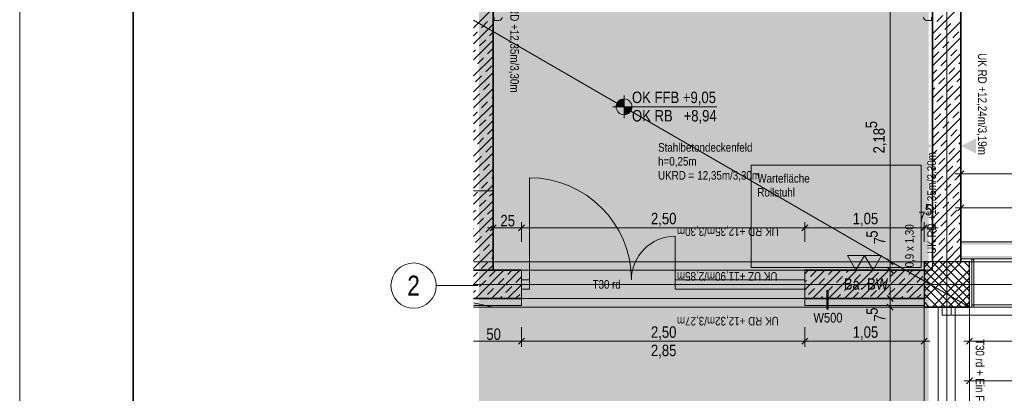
# Model space of a CAD drawing. Extents: x -620 to 300, y 62 to 1112.
# Tile 170 of 200: x -620 to -446, y 815 to 881. Entities that reach past the tile are written whole.
import ezdxf
from ezdxf.enums import TextEntityAlignment as Align
from ezdxf.lldxf.tags import DXFTag

# ---------------------------------------------------------------- set-up
doc = ezdxf.new("R2010")
doc.units = 0
doc.layers.get('0').update_dxf_attribs({"lineweight": 13})
for name, color, linetype, lineweight, true_color in [('00 -Bauelemente -Gipskarton', 7, 'Continuous', 9, 0xff7fe6), ('30 -33 Aussenwände- 3 Aussenstützen', 7, 'Continuous', 50, 0x0000dd), ('30 -34 Innenwände- 1 tragend', 7, 'Continuous', 13, 0xdd0806), ('30 -34 Innenwände- 2 nichttragend', 7, 'Continuous', 18, 0xff7fe6), ('30 -34 Innenwände- 4 Türen_Fenster', 9, 'Continuous', 15, 0x808080), ('30 -35 Decken- 1 Konstruktion-Träger- Stahlbeton', 7, 'Continuous', 13, 0x33aa00), ('30 -35 Decken- 2.1 Treppen Innen 2D', 7, 'Continuous', 9, 0x599559), ('60- 61 allgemeine Ausstattung- 1 Möbel', 9, 'Continuous', 9, 0x808080), ('70 -72 Beschriftung- 1 Beschriftung allgemein', 7, 'Continuous', 9, 0xff6633), ('70 -72 Beschriftung- 2 Beschriftung Bauteile', 7, 'Continuous', 9, 0x9999ff), ('70 -76 Bemaßung- 2 Allgemein', 9, 'Continuous', 5, 0x808080), ('iwb_Layout Achsbezeichung', 1, 'Continuous', 13, 0xff0000), ('iwb_Layout BA_Markierung', 7, 'Continuous', 9, 0xbadcdc)]:
    doc.layers.add(name, color=color, linetype=linetype, lineweight=lineweight, true_color=true_color)
for name, color, linetype, lineweight in [('70 -71 Achsen- 1 Gebäudeachsen', 7, 'STRICHPUNKT2-A06CPVM0L0', 18), ('70 -72 Beschriftung- 5 Höhenkoten-A06CPVLXL0', 7, 'Continuous', 15), ('70 -75 Raumstempel- 3 Wandstempel', 7, 'Continuous', 50), ('iwb_Plankopf Rahmen', 7, 'Continuous', 35), ('Keine-A06CPVLYL0', 7, 'Continuous', 9)]:
    doc.layers.add(name, color=color, linetype=linetype, lineweight=lineweight)
doc.styles.get("Standard").update_dxf_attribs({"font": 'ARIALN.TTF'})
tags = doc.linetypes.add('grob-A06CPVLVL0', pattern=[14, 3, -8, 3]).pattern_tags.tags
tags[8:9] = [DXFTag(74, 4), DXFTag(75, 0), DXFTag(340, '0'), DXFTag(46, 0.0), DXFTag(50, 0.0), DXFTag(44, 0.0), DXFTag(45, 0.0)]
tags[6:7] = [DXFTag(74, 4), DXFTag(75, 0), DXFTag(340, '0'), DXFTag(46, 0.0), DXFTag(50, 0.0), DXFTag(44, 0.0), DXFTag(45, 0.0)]
tags[4:5] = [DXFTag(74, 4), DXFTag(75, 0), DXFTag(340, '0'), DXFTag(46, 0.0), DXFTag(50, 0.0), DXFTag(44, 0.0), DXFTag(45, 0.0)]
tags = doc.linetypes.add('STRICHPUNKT2', pattern=[12.7, 6.35, -3.175, 0, -3.175]).pattern_tags.tags
tags[10:11] = [DXFTag(74, 4), DXFTag(75, 0), DXFTag(340, '0'), DXFTag(46, 0.0), DXFTag(50, 0.0), DXFTag(44, 0.0), DXFTag(45, 0.0)]
tags[8:9] = [DXFTag(74, 4), DXFTag(75, 0), DXFTag(340, '0'), DXFTag(46, 0.0), DXFTag(50, 0.0), DXFTag(44, 0.0), DXFTag(45, 0.0)]
tags[6:7] = [DXFTag(74, 4), DXFTag(75, 0), DXFTag(340, '0'), DXFTag(46, 0.0), DXFTag(50, 0.0), DXFTag(44, 0.0), DXFTag(45, 0.0)]
tags[4:5] = [DXFTag(74, 4), DXFTag(75, 0), DXFTag(340, '0'), DXFTag(46, 0.0), DXFTag(50, 0.0), DXFTag(44, 0.0), DXFTag(45, 0.0)]
tags = doc.linetypes.add('STRICHPUNKT2-A06CPVM0L0', pattern=[12.7, 6.35, -3.175, 0, -3.175]).pattern_tags.tags
tags[10:11] = [DXFTag(74, 4), DXFTag(75, 0), DXFTag(340, '0'), DXFTag(46, 0.0), DXFTag(50, 0.0), DXFTag(44, 0.0), DXFTag(45, 0.0)]
tags[8:9] = [DXFTag(74, 4), DXFTag(75, 0), DXFTag(340, '0'), DXFTag(46, 0.0), DXFTag(50, 0.0), DXFTag(44, 0.0), DXFTag(45, 0.0)]
tags[6:7] = [DXFTag(74, 4), DXFTag(75, 0), DXFTag(340, '0'), DXFTag(46, 0.0), DXFTag(50, 0.0), DXFTag(44, 0.0), DXFTag(45, 0.0)]
tags[4:5] = [DXFTag(74, 4), DXFTag(75, 0), DXFTag(340, '0'), DXFTag(46, 0.0), DXFTag(50, 0.0), DXFTag(44, 0.0), DXFTag(45, 0.0)]

# ---------------------------------------------------------------- blocks, each defined once
blk = doc.blocks.new('Polygon-A06CPVLNL0')
at = {"color": 0, "linetype": 'ByBlock', "lineweight": -2, "ltscale": 0.13}
blk.add_solid([(-459.48, 86.61), (-538.63, 86.4), (-459.32, 1083.81), (-538.63, 1083.81)], dxfattribs=at)
blk = doc.blocks.new('Referenz-A06CPVM1L0')
at = {"layer": '00 -Bauelemente -Gipskarton', "color": 0, "linetype": 'Continuous', "lineweight": 0, "ltscale": 0.13}
for p, q in [((-457.43, 830.61), (-457.68, 830.61)), ((-457.18, 830.61), (-457.43, 830.61)), ((-454.93, 830.61), (-455.18, 830.61)), ((-454.68, 830.61), (-454.93, 830.61))]:
    blk.add_line(p, q, dxfattribs=at)
for points in [[(-359.03, 841.86), (-358.78, 842.11), (-453.68, 841.86), (-453.68, 842.11)], [(-359.28, 841.61), (-359.03, 841.86), (-453.68, 841.61), (-453.68, 841.86)], [(-361.53, 839.36), (-361.28, 839.61), (-453.68, 839.36), (-453.68, 839.61)], [(-361.78, 839.11), (-361.53, 839.36), (-453.68, 839.11), (-453.68, 839.36)], [(-539.61, 831.28), (-531.18, 831.16), (-531.18, 831.41)], [(-539.61, 831.28), (-531.18, 831.41), (-539.61, 831.41)], [(-539.61, 831.16), (-531.18, 831.16), (-539.61, 831.28)], [(-539.61, 831.03), (-531.18, 830.91), (-531.18, 831.16)], [(-539.61, 831.03), (-531.18, 831.16), (-539.61, 831.16)], [(-539.61, 830.91), (-531.18, 830.91), (-539.61, 831.03)], [(-481.18, 831.41), (-481.18, 831.16), (-460.18, 831.41), (-460.18, 831.16)], [(-481.18, 831.16), (-481.18, 830.91), (-460.18, 831.16), (-460.18, 830.91)]]:
    blk.add_solid(points, dxfattribs=at)
at = {"layer": '30 -33 Aussenwände- 3 Aussenstützen', "color": 0, "lineweight": 9}
for p, q in [((-460.18, 838.61), (-452.18, 830.61)), ((-453.59, 838.61), (-460.18, 832.03)), ((-455, 838.61), (-460.18, 833.44)), ((-456.42, 838.61), (-460.18, 834.86)), ((-457.83, 838.61), (-460.18, 836.27)), ((-459.25, 838.61), (-460.18, 837.68)), ((-458.76, 838.61), (-452.18, 832.03)), ((-457.35, 838.61), (-452.18, 833.44)), ((-455.93, 838.61), (-452.18, 834.86)), ((-454.52, 838.61), (-452.18, 836.27)), ((-453.11, 838.61), (-452.18, 837.68)), ((-460.18, 837.2), (-453.59, 830.61)), ((-452.18, 837.2), (-458.76, 830.61)), ((-460.18, 835.79), (-455, 830.61)), ((-452.18, 835.79), (-457.35, 830.61)), ((-456.18, 835.61), (-456.18, 833.61)), ((-460.18, 834.37), (-456.42, 830.61)), ((-457.18, 834.61), (-455.18, 834.61)), ((-452.18, 834.37), (-455.93, 830.61)), ((-460.18, 832.96), (-457.83, 830.61)), ((-452.18, 832.96), (-454.52, 830.61)), ((-460.18, 831.54), (-459.25, 830.61)), ((-452.18, 831.54), (-453.11, 830.61))]:
    blk.add_line(p, q, dxfattribs=at)
at = {"layer": '30 -33 Aussenwände- 3 Aussenstützen', "color": 0, "linetype": 'Continuous', "lineweight": 25, "ltscale": 0.25}
for p, q in [((-452.18, 838.61), (-460.18, 838.61)), ((-460.18, 838.61), (-460.18, 830.61)), ((-452.18, 830.61), (-452.18, 838.61)), ((-460.18, 830.61), (-452.18, 830.61))]:
    blk.add_line(p, q, dxfattribs=at)
at = {"layer": '30 -34 Innenwände- 1 tragend', "color": 0, "lineweight": 35}
for p, q in [((-536.18, 1002.11), (-536.18, 837.11)), ((-458.68, 995.61), (-458.68, 838.61)), ((-453.68, 995.61), (-453.68, 838.61)), ((-539.61, 837.11), (-531.18, 837.11)), ((-481.18, 837.11), (-460.18, 837.11)), ((-539.61, 832.11), (-531.18, 832.11)), ((-481.18, 832.11), (-460.18, 832.11))]:
    blk.add_line(p, q, dxfattribs=at)
at = {"layer": '30 -34 Innenwände- 1 tragend', "color": 0, "linetype": 'Continuous', "lineweight": -2, "ltscale": 0.13}
for p, q in [((-536.18, 1002.11), (-536.18, 837.11)), ((-458.68, 995.61), (-458.68, 838.61)), ((-453.68, 995.61), (-453.68, 842.11)), ((-453.68, 839.11), (-453.68, 838.61)), ((-536.18, 837.11), (-531.18, 837.11)), ((-531.18, 832.11), (-531.18, 837.11)), ((-531.18, 832.11), (-531.18, 837.11)), ((-481.18, 837.11), (-460.18, 837.11)), ((-481.18, 832.11), (-481.18, 837.11)), ((-481.18, 832.11), (-481.18, 837.11)), ((-460.18, 832.11), (-460.18, 837.11)), ((-539.61, 832.11), (-531.18, 832.11)), ((-481.18, 832.11), (-460.18, 832.11))]:
    blk.add_line(p, q, dxfattribs=at)
at = {"layer": '30 -34 Innenwände- 1 tragend', "color": 0, "lineweight": 9}
for p, q in [((-458.68, 878.76), (-453.68, 883.76)), ((-458.68, 878.76), (-453.68, 883.76)), ((-539.61, 879.86), (-536.18, 883.29)), ((-539.61, 879.86), (-536.18, 883.29)), ((-539.61, 877.03), (-536.18, 880.46)), ((-539.61, 877.03), (-536.18, 880.46)), ((-538.19, 879.86), (-537.13, 880.92)), ((-538.19, 879.86), (-537.13, 880.92)), ((-458.68, 875.94), (-453.68, 880.94)), ((-458.68, 875.94), (-453.68, 880.94)), ((-457.93, 880.92), (-456.87, 881.98)), ((-457.93, 880.92), (-456.87, 881.98)), ((-456.52, 879.51), (-455.46, 880.57)), ((-456.52, 879.51), (-455.46, 880.57)), ((-539.61, 878.44), (-538.9, 879.15)), ((-539.61, 878.44), (-538.9, 879.15)), ((-536.78, 878.45), (-536.18, 879.05)), ((-536.78, 878.45), (-536.18, 879.05)), ((-458.68, 880.18), (-458.64, 880.21)), ((-458.68, 880.18), (-458.64, 880.21)), ((-458.29, 877.74), (-457.23, 878.8)), ((-458.29, 877.74), (-457.23, 878.8)), ((-455.11, 878.09), (-454.04, 879.15)), ((-455.11, 878.09), (-454.04, 879.15)), ((-539.61, 874.2), (-536.18, 877.63)), ((-539.61, 874.2), (-536.18, 877.63)), ((-538.54, 876.68), (-537.48, 877.74)), ((-538.54, 876.68), (-537.48, 877.74)), ((-458.68, 873.11), (-453.68, 878.11)), ((-458.68, 873.11), (-453.68, 878.11)), ((-456.87, 876.33), (-455.81, 877.39)), ((-456.87, 876.33), (-455.81, 877.39)), ((-539.61, 875.62), (-539.25, 875.97)), ((-539.61, 875.62), (-539.25, 875.97)), ((-537.13, 875.26), (-536.18, 876.22)), ((-537.13, 875.26), (-536.18, 876.22)), ((-458.68, 870.28), (-453.68, 875.28)), ((-458.68, 870.28), (-453.68, 875.28)), ((-458.64, 874.56), (-457.58, 875.62)), ((-458.64, 874.56), (-457.58, 875.62)), ((-455.46, 874.91), (-454.4, 875.97)), ((-455.46, 874.91), (-454.4, 875.97)), ((-453.69, 876.68), (-453.68, 876.69)), ((-453.69, 876.68), (-453.68, 876.69)), ((-539.61, 871.37), (-536.18, 874.8)), ((-539.61, 871.37), (-536.18, 874.8)), ((-538.9, 873.5), (-537.84, 874.56)), ((-538.9, 873.5), (-537.84, 874.56)), ((-457.23, 873.14), (-456.17, 874.2)), ((-457.23, 873.14), (-456.17, 874.2)), ((-454.04, 873.5), (-453.68, 873.87)), ((-454.04, 873.5), (-453.68, 873.87)), ((-539.61, 872.79), (-539.6, 872.79)), ((-539.61, 872.79), (-539.6, 872.79)), ((-539.61, 868.55), (-536.18, 871.98)), ((-539.61, 868.55), (-536.18, 871.98)), ((-537.48, 872.08), (-536.42, 873.14)), ((-537.48, 872.08), (-536.42, 873.14)), ((-458.68, 867.45), (-453.68, 872.45)), ((-458.68, 867.45), (-453.68, 872.45)), ((-458.68, 871.69), (-457.93, 872.44)), ((-458.68, 871.69), (-457.93, 872.44)), ((-455.81, 871.73), (-454.75, 872.79)), ((-455.81, 871.73), (-454.75, 872.79)), ((-539.25, 870.32), (-538.19, 871.38)), ((-539.25, 870.32), (-538.19, 871.38)), ((-537.84, 868.9), (-536.78, 869.96)), ((-537.84, 868.9), (-536.78, 869.96)), ((-457.58, 869.96), (-456.52, 871.02)), ((-457.58, 869.96), (-456.52, 871.02)), ((-454.4, 870.32), (-453.68, 871.04)), ((-454.4, 870.32), (-453.68, 871.04)), ((-539.61, 865.72), (-536.18, 869.15)), ((-539.61, 865.72), (-536.18, 869.15)), ((-539.6, 867.13), (-538.54, 868.19)), ((-539.6, 867.13), (-538.54, 868.19)), ((-458.68, 864.62), (-453.68, 869.62)), ((-458.68, 864.62), (-453.68, 869.62)), ((-458.68, 868.87), (-458.29, 869.25)), ((-458.68, 868.87), (-458.29, 869.25)), ((-456.17, 868.55), (-455.11, 869.61)), ((-456.17, 868.55), (-455.11, 869.61)), ((-454.75, 867.13), (-453.69, 868.19)), ((-454.75, 867.13), (-453.69, 868.19)), ((-538.19, 865.72), (-537.13, 866.78)), ((-538.19, 865.72), (-537.13, 866.78)), ((-536.42, 867.49), (-536.18, 867.73)), ((-536.42, 867.49), (-536.18, 867.73)), ((-458.68, 861.79), (-453.68, 866.79)), ((-458.68, 861.79), (-453.68, 866.79)), ((-457.93, 866.78), (-456.87, 867.84)), ((-457.93, 866.78), (-456.87, 867.84)), ((-456.52, 865.37), (-455.46, 866.43)), ((-456.52, 865.37), (-455.46, 866.43)), ((-539.61, 862.89), (-536.18, 866.32)), ((-539.61, 862.89), (-536.18, 866.32)), ((-539.61, 864.3), (-538.9, 865.01)), ((-539.61, 864.3), (-538.9, 865.01)), ((-536.78, 864.3), (-536.18, 864.9)), ((-536.78, 864.3), (-536.18, 864.9)), ((-458.68, 866.04), (-458.64, 866.07)), ((-458.68, 866.04), (-458.64, 866.07)), ((-458.29, 863.6), (-457.23, 864.66)), ((-458.29, 863.6), (-457.23, 864.66)), ((-455.11, 863.95), (-454.04, 865.01)), ((-455.11, 863.95), (-454.04, 865.01)), ((-539.61, 860.06), (-536.18, 863.49)), ((-539.61, 860.06), (-536.18, 863.49)), ((-538.54, 862.54), (-537.48, 863.6)), ((-538.54, 862.54), (-537.48, 863.6)), ((-458.68, 858.97), (-453.68, 863.97)), ((-458.68, 858.97), (-453.68, 863.97)), ((-456.87, 862.18), (-455.81, 863.24)), ((-456.87, 862.18), (-455.81, 863.24)), ((-539.61, 861.47), (-539.25, 861.83)), ((-539.61, 861.47), (-539.25, 861.83)), ((-537.13, 861.12), (-536.18, 862.08)), ((-537.13, 861.12), (-536.18, 862.08)), ((-458.64, 860.42), (-457.58, 861.48)), ((-458.64, 860.42), (-457.58, 861.48)), ((-455.46, 860.77), (-454.4, 861.83)), ((-455.46, 860.77), (-454.4, 861.83)), ((-453.69, 862.54), (-453.68, 862.55)), ((-453.69, 862.54), (-453.68, 862.55)), ((-539.61, 857.23), (-536.18, 860.66)), ((-539.61, 857.23), (-536.18, 860.66)), ((-538.9, 859.35), (-537.84, 860.42)), ((-538.9, 859.35), (-537.84, 860.42)), ((-458.68, 856.14), (-453.68, 861.14)), ((-458.68, 856.14), (-453.68, 861.14)), ((-457.23, 859), (-456.17, 860.06)), ((-457.23, 859), (-456.17, 860.06)), ((-454.04, 859.35), (-453.68, 859.72)), ((-454.04, 859.35), (-453.68, 859.72)), ((-539.61, 858.65), (-539.6, 858.65)), ((-539.61, 858.65), (-539.6, 858.65)), ((-539.61, 854.4), (-536.18, 857.83)), ((-539.61, 854.4), (-536.18, 857.83)), ((-537.48, 857.94), (-536.42, 859)), ((-537.48, 857.94), (-536.42, 859)), ((-458.68, 853.31), (-453.68, 858.31)), ((-458.68, 853.31), (-453.68, 858.31)), ((-458.68, 857.55), (-457.93, 858.29)), ((-458.68, 857.55), (-457.93, 858.29)), ((-455.81, 857.59), (-454.75, 858.65)), ((-455.81, 857.59), (-454.75, 858.65)), ((-539.25, 856.17), (-538.19, 857.23)), ((-539.25, 856.17), (-538.19, 857.23)), ((-457.58, 855.82), (-456.52, 856.88)), ((-457.58, 855.82), (-456.52, 856.88)), ((-454.4, 856.17), (-453.68, 856.89)), ((-454.4, 856.17), (-453.68, 856.89)), ((-539.61, 851.57), (-536.18, 855)), ((-539.61, 851.57), (-536.18, 855)), ((-537.84, 854.76), (-536.78, 855.82)), ((-537.84, 854.76), (-536.78, 855.82)), ((-458.68, 850.48), (-453.68, 855.48)), ((-458.68, 850.48), (-453.68, 855.48)), ((-458.68, 854.72), (-458.29, 855.11)), ((-458.68, 854.72), (-458.29, 855.11)), ((-456.17, 854.41), (-455.11, 855.47)), ((-456.17, 854.41), (-455.11, 855.47)), ((-539.6, 852.99), (-538.54, 854.05)), ((-539.6, 852.99), (-538.54, 854.05)), ((-538.19, 851.58), (-537.13, 852.64)), ((-538.19, 851.58), (-537.13, 852.64)), ((-536.42, 853.34), (-536.18, 853.59)), ((-536.42, 853.34), (-536.18, 853.59)), ((-458.68, 847.65), (-453.68, 852.65)), ((-458.68, 847.65), (-453.68, 852.65)), ((-457.93, 852.64), (-456.87, 853.7)), ((-457.93, 852.64), (-456.87, 853.7)), ((-454.75, 852.99), (-453.69, 854.05)), ((-454.75, 852.99), (-453.69, 854.05)), ((-539.61, 848.75), (-536.18, 852.18)), ((-539.61, 848.75), (-536.18, 852.18)), ((-539.61, 850.16), (-538.9, 850.87)), ((-539.61, 850.16), (-538.9, 850.87)), ((-536.78, 850.16), (-536.18, 850.76)), ((-536.78, 850.16), (-536.18, 850.76)), ((-458.68, 851.89), (-458.64, 851.93)), ((-458.68, 851.89), (-458.64, 851.93)), ((-456.52, 851.22), (-455.46, 852.28)), ((-456.52, 851.22), (-455.46, 852.28)), ((-455.11, 849.81), (-454.04, 850.87)), ((-455.11, 849.81), (-454.04, 850.87)), ((-539.61, 845.92), (-536.18, 849.35)), ((-539.61, 845.92), (-536.18, 849.35)), ((-538.54, 848.39), (-537.48, 849.46)), ((-538.54, 848.39), (-537.48, 849.46)), ((-458.68, 844.82), (-453.68, 849.82)), ((-458.68, 844.82), (-453.68, 849.82)), ((-458.29, 849.46), (-457.23, 850.52)), ((-458.29, 849.46), (-457.23, 850.52)), ((-456.87, 848.04), (-455.81, 849.1)), ((-456.87, 848.04), (-455.81, 849.1)), ((-539.61, 847.33), (-539.25, 847.69)), ((-539.61, 847.33), (-539.25, 847.69)), ((-537.13, 846.98), (-536.18, 847.93)), ((-537.13, 846.98), (-536.18, 847.93)), ((-458.64, 846.27), (-457.58, 847.33)), ((-458.64, 846.27), (-457.58, 847.33)), ((-455.46, 846.63), (-454.4, 847.69)), ((-455.46, 846.63), (-454.4, 847.69)), ((-453.69, 848.39), (-453.68, 848.41)), ((-453.69, 848.39), (-453.68, 848.41)), ((-539.61, 843.09), (-536.18, 846.52)), ((-539.61, 843.09), (-536.18, 846.52)), ((-538.9, 845.21), (-537.84, 846.27)), ((-538.9, 845.21), (-537.84, 846.27)), ((-458.68, 842), (-453.68, 847)), ((-458.68, 842), (-453.68, 847)), ((-457.23, 844.86), (-456.17, 845.92)), ((-457.23, 844.86), (-456.17, 845.92)), ((-454.04, 845.21), (-453.68, 845.58)), ((-454.04, 845.21), (-453.68, 845.58)), ((-539.61, 844.5), (-539.6, 844.51)), ((-539.61, 844.5), (-539.6, 844.51)), ((-537.48, 843.8), (-536.42, 844.86)), ((-537.48, 843.8), (-536.42, 844.86)), ((-458.68, 839.17), (-453.68, 844.17)), ((-458.68, 839.17), (-453.68, 844.17)), ((-458.68, 843.41), (-457.93, 844.15)), ((-458.68, 843.41), (-457.93, 844.15)), ((-455.81, 843.44), (-454.75, 844.51)), ((-455.81, 843.44), (-454.75, 844.51)), ((-539.61, 840.26), (-536.18, 843.69)), ((-539.61, 840.26), (-536.18, 843.69)), ((-539.25, 842.03), (-538.19, 843.09)), ((-539.25, 842.03), (-538.19, 843.09)), ((-457.58, 841.68), (-456.52, 842.74)), ((-457.58, 841.68), (-456.52, 842.74)), ((-454.4, 842.03), (-453.68, 842.75)), ((-454.4, 842.03), (-453.68, 842.75)), ((-539.61, 837.43), (-536.18, 840.86)), ((-539.61, 837.43), (-536.18, 840.86)), ((-537.84, 840.62), (-536.78, 841.68)), ((-537.84, 840.62), (-536.78, 841.68)), ((-458.68, 840.58), (-458.29, 840.97)), ((-458.68, 840.58), (-458.29, 840.97)), ((-456.4, 838.61), (-453.68, 841.34)), ((-456.4, 838.61), (-453.68, 841.34)), ((-456.17, 840.26), (-455.11, 841.32)), ((-456.17, 840.26), (-455.11, 841.32)), ((-539.6, 838.85), (-538.54, 839.91)), ((-539.6, 838.85), (-538.54, 839.91)), ((-536.42, 839.2), (-536.18, 839.45)), ((-536.42, 839.2), (-536.18, 839.45)), ((-457.82, 838.61), (-456.87, 839.56)), ((-457.82, 838.61), (-456.87, 839.56)), ((-454.75, 838.85), (-453.69, 839.91)), ((-454.75, 838.85), (-453.69, 839.91)), ((-539.61, 834.6), (-537.1, 837.11)), ((-539.61, 834.6), (-537.1, 837.11)), ((-539.27, 832.11), (-534.27, 837.11)), ((-539.27, 832.11), (-534.27, 837.11)), ((-538.19, 837.43), (-537.13, 838.5)), ((-538.19, 837.43), (-537.13, 838.5)), ((-537.1, 837.11), (-536.18, 838.03)), ((-537.1, 837.11), (-536.18, 838.03)), ((-536.78, 836.02), (-535.72, 837.08)), ((-536.78, 836.02), (-535.72, 837.08)), ((-536.44, 832.11), (-531.44, 837.11)), ((-536.44, 832.11), (-531.44, 837.11)), ((-533.59, 836.37), (-532.85, 837.11)), ((-533.59, 836.37), (-532.85, 837.11)), ((-481.18, 836.47), (-480.53, 837.11)), ((-481.18, 833.64), (-477.7, 837.11)), ((-481.18, 836.47), (-480.53, 837.11)), ((-481.18, 833.64), (-477.7, 837.11)), ((-480.21, 836.02), (-479.15, 837.08)), ((-480.21, 836.02), (-479.15, 837.08)), ((-479.87, 832.11), (-474.87, 837.11)), ((-479.87, 832.11), (-474.87, 837.11)), ((-477.04, 832.11), (-472.04, 837.11)), ((-477.04, 832.11), (-472.04, 837.11)), ((-477.03, 836.37), (-476.29, 837.11)), ((-477.03, 836.37), (-476.29, 837.11)), ((-474.21, 832.11), (-469.21, 837.11)), ((-474.21, 832.11), (-469.21, 837.11)), ((-473.84, 836.73), (-473.46, 837.11)), ((-473.84, 836.73), (-473.46, 837.11)), ((-471.39, 832.11), (-466.39, 837.11)), ((-471.39, 832.11), (-466.39, 837.11)), ((-470.66, 837.08), (-470.63, 837.11)), ((-470.66, 837.08), (-470.63, 837.11)), ((-468.56, 832.11), (-463.56, 837.11)), ((-468.56, 832.11), (-463.56, 837.11)), ((-466.07, 836.02), (-465, 837.08)), ((-466.07, 836.02), (-465, 837.08)), ((-465.73, 832.11), (-460.73, 837.11)), ((-465.73, 832.11), (-460.73, 837.11)), ((-462.88, 836.37), (-462.14, 837.11)), ((-462.88, 836.37), (-462.14, 837.11)), ((-539.61, 836.02), (-538.9, 836.73)), ((-539.61, 836.02), (-538.9, 836.73)), ((-538.54, 834.25), (-537.48, 835.31)), ((-538.54, 834.25), (-537.48, 835.31)), ((-535.36, 834.61), (-534.3, 835.67)), ((-535.36, 834.61), (-534.3, 835.67)), ((-532.18, 834.96), (-531.18, 835.96)), ((-532.18, 834.96), (-531.18, 835.96)), ((-481.18, 835.05), (-480.91, 835.31)), ((-481.18, 835.05), (-480.91, 835.31)), ((-478.79, 834.61), (-477.73, 835.67)), ((-478.79, 834.61), (-477.73, 835.67)), ((-475.61, 834.96), (-474.55, 836.02)), ((-475.61, 834.96), (-474.55, 836.02)), ((-472.43, 835.31), (-471.37, 836.37)), ((-472.43, 835.31), (-471.37, 836.37)), ((-469.25, 835.67), (-468.19, 836.73)), ((-469.25, 835.67), (-468.19, 836.73)), ((-467.83, 834.25), (-466.77, 835.31)), ((-467.83, 834.25), (-466.77, 835.31)), ((-464.65, 834.61), (-463.59, 835.67)), ((-464.65, 834.61), (-463.59, 835.67)), ((-461.47, 834.96), (-460.41, 836.02)), ((-461.47, 834.96), (-460.41, 836.02)), ((-539.61, 833.19), (-539.25, 833.55)), ((-539.61, 833.19), (-539.25, 833.55)), ((-537.13, 832.84), (-536.07, 833.9)), ((-537.13, 832.84), (-536.07, 833.9)), ((-533.95, 833.19), (-532.89, 834.25)), ((-533.95, 833.19), (-532.89, 834.25)), ((-533.61, 832.11), (-531.18, 834.55)), ((-533.61, 832.11), (-531.18, 834.55)), ((-480.56, 832.84), (-479.5, 833.9)), ((-480.56, 832.84), (-479.5, 833.9)), ((-477.38, 833.19), (-476.32, 834.25)), ((-477.38, 833.19), (-476.32, 834.25)), ((-474.2, 833.55), (-473.14, 834.61)), ((-474.2, 833.55), (-473.14, 834.61)), ((-471.02, 833.9), (-469.95, 834.96)), ((-471.02, 833.9), (-469.95, 834.96)), ((-469.6, 832.48), (-468.54, 833.55)), ((-469.6, 832.48), (-468.54, 833.55)), ((-466.42, 832.84), (-465.36, 833.9)), ((-466.42, 832.84), (-465.36, 833.9)), ((-463.24, 833.19), (-462.18, 834.25)), ((-463.24, 833.19), (-462.18, 834.25)), ((-462.9, 832.11), (-460.18, 834.84)), ((-462.9, 832.11), (-460.18, 834.84)), ((-537.85, 832.11), (-537.84, 832.13)), ((-537.85, 832.11), (-537.84, 832.13)), ((-535.03, 832.11), (-534.65, 832.48)), ((-535.03, 832.11), (-534.65, 832.48)), ((-532.2, 832.11), (-531.47, 832.84)), ((-532.2, 832.11), (-531.47, 832.84)), ((-478.46, 832.11), (-478.09, 832.48)), ((-478.46, 832.11), (-478.09, 832.48)), ((-475.63, 832.11), (-474.9, 832.84)), ((-475.63, 832.11), (-474.9, 832.84)), ((-472.78, 832.13), (-471.72, 833.19)), ((-472.78, 832.13), (-471.72, 833.19)), ((-467.14, 832.11), (-467.13, 832.13)), ((-467.14, 832.11), (-467.13, 832.13)), ((-464.32, 832.11), (-463.94, 832.48)), ((-464.32, 832.11), (-463.94, 832.48)), ((-461.49, 832.11), (-460.76, 832.84)), ((-461.49, 832.11), (-460.76, 832.84))]:
    blk.add_line(p, q, dxfattribs=at)
at = {"layer": '30 -34 Innenwände- 2 nichttragend', "color": 0, "linetype": 'Continuous', "ltscale": 0.18}
for p, q in [((-453.68, 842.11), (-358.78, 842.11)), ((-453.68, 839.11), (-453.68, 842.11)), ((-453.68, 839.11), (-361.78, 839.11)), ((-539.61, 832.11), (-531.18, 832.11)), ((-531.18, 830.91), (-531.18, 832.11)), ((-481.18, 832.11), (-460.18, 832.11)), ((-481.18, 830.91), (-481.18, 832.11)), ((-460.18, 830.91), (-460.18, 832.11)), ((-539.61, 830.91), (-531.18, 830.91)), ((-481.18, 830.91), (-460.18, 830.91)), ((-457.68, 830.61), (-454.68, 830.61)), ((-457.68, 830.61), (-454.93, 830.61)), ((-457.68, 830.61), (-457.43, 830.61)), ((-457.43, 830.61), (-457.18, 830.61)), ((-457.18, 830.61), (-455.18, 830.61)), ((-455.18, 830.61), (-454.93, 830.61)), ((-454.93, 830.61), (-454.68, 830.61)), ((-454.93, 830.61), (-454.68, 830.61))]:
    blk.add_line(p, q, dxfattribs=at)
at = {"layer": '30 -34 Innenwände- 4 Türen_Fenster', "color": 0, "linetype": 'grob-A06CPVLVL0', "ltscale": 0.15}
for p, q in [((-529.78, 835.41), (-529.78, 853.41)), ((-504.08, 835.41), (-504.08, 843.11)), ((-531.18, 837.11), (-481.18, 837.11)), ((-531.18, 832.11), (-481.18, 832.11)), ((-457.68, 830.61), (-457.68, 778.61)), ((-454.68, 830.61), (-454.68, 778.61)), ((-455.38, 829.21), (-430.78, 829.21))]:
    blk.add_line(p, q, dxfattribs=at)
at = {"layer": '30 -34 Innenwände- 4 Türen_Fenster', "color": 0, "linetype": 'Continuous', "ltscale": 0.15}
for p, q in [((-531.18, 835.41), (-529.78, 835.41)), ((-531.18, 833.81), (-531.18, 835.41)), ((-529.78, 835.41), (-529.78, 833.81)), ((-504.08, 835.41), (-481.18, 835.41)), ((-504.08, 833.81), (-504.08, 835.41)), ((-481.18, 835.41), (-481.18, 833.81)), ((-529.78, 833.81), (-531.18, 833.81)), ((-481.18, 833.81), (-504.08, 833.81)), ((-456.98, 829.21), (-456.98, 830.61)), ((-456.98, 830.61), (-455.38, 830.61)), ((-455.38, 830.61), (-455.38, 829.21)), ((-455.38, 829.21), (-456.98, 829.21))]:
    blk.add_line(p, q, dxfattribs=at)
at = {"layer": '30 -34 Innenwände- 4 Türen_Fenster', "color": 0, "linetype": 'grob-A06CPVLVL0', "ltscale": 0.15}
for centre, major_axis in [((-529.78, 835.41), (18, 0)), ((-504.08, 835.41), (0, 7.7)), ((-455.38, 829.21), (0, -24.6))]:
    blk.add_ellipse(centre, major_axis=major_axis, ratio=1, start_param=0, end_param=1.570796, dxfattribs=at)
at = {"layer": '30 -35 Decken- 1 Konstruktion-Träger- Stahlbeton', "color": 0, "linetype": 'grob-A06CPVLVL0', "lineweight": -2, "ltscale": 0.13}
for p, q in [((-539.61, 838.61), (34.82, 838.61)), ((-539.61, 830.61), (34.82, 830.61)), ((-460.18, 830.61), (-460.18, 778.61)), ((-452.18, 830.61), (-452.18, 778.61))]:
    blk.add_line(p, q, dxfattribs=at)
at = {"layer": '30 -35 Decken- 1 Konstruktion-Träger- Stahlbeton', "color": 0, "lineweight": 35}
blk.add_line((-452.18, 830.61), (-460.18, 830.61), dxfattribs=at)
at = {"layer": '30 -35 Decken- 2.1 Treppen Innen 2D', "color": 0, "linetype": 'grob-A06CPVLVL0', "ltscale": 0.13}
for p, q in [((-536.18, 884.91), (-536.18, 837.11)), ((-458.68, 837.11), (-458.68, 884.91)), ((-536.18, 837.11), (-458.68, 837.11))]:
    blk.add_line(p, q, dxfattribs=at)
at = {"layer": '30 -35 Decken- 2.1 Treppen Innen 2D', "color": 0}
for p, q in [((-536.18, 882.01), (-536.18, 837.11)), ((-458.68, 837.11), (-458.68, 882.01)), ((-535.98, 881.71), (-535.98, 881.11)), ((-535.98, 881.11), (-535.18, 881.11)), ((-459.68, 881.11), (-458.88, 881.11)), ((-458.88, 881.11), (-458.88, 881.71)), ((-536.18, 837.11), (-458.68, 837.11)), ((-531.18, 837.11), (-481.18, 837.11))]:
    blk.add_line(p, q, dxfattribs=at)
for centre, major_axis in [((-535.18, 881.71), (0, -0.6)), ((-459.68, 881.71), (-0.6, 0))]:
    blk.add_ellipse(centre, major_axis=major_axis, ratio=1, start_param=0, end_param=1.570796, dxfattribs=at)
at = {"layer": '60- 61 allgemeine Ausstattung- 1 Möbel', "color": 0, "linetype": 'grob-A06CPVLVL0', "lineweight": 15, "ltscale": 0.15}
for p, q in [((-451.78, 839.01), (-451.38, 839.01)), ((-451.78, 830.61), (-451.78, 839.01)), ((-451.38, 839.01), (-451.38, 830.61)), ((-451.78, 830.61), (-451.78, 831.01)), ((-451.78, 831.01), (-361.78, 831.01)), ((-451.38, 830.61), (-451.78, 830.61)), ((-361.78, 830.61), (-451.78, 830.61))]:
    blk.add_line(p, q, dxfattribs=at)
at = {"layer": '70 -71 Achsen- 1 Gebäudeachsen', "color": 0, "linetype": 'STRICHPUNKT2-A06CPVM0L0', "ltscale": 0.18}
for p, q in [((-456.18, 1084.55), (-456.18, 85.11)), ((-539.61, 834.61), (75.88, 834.61))]:
    blk.add_line(p, q, dxfattribs=at)
at = {"layer": '70 -72 Beschriftung- 1 Beschriftung allgemein', "color": 0, "linetype": 'grob-A06CPVLVL0', "ltscale": 0.13}
for p, q in [((-452.18, 830.61), (-539.61, 881.21)), ((-539.61, 851.11), (-536.18, 851.11)), ((-536.18, 830.61), (-539.61, 831.4))]:
    blk.add_line(p, q, dxfattribs=at)
at = {"layer": '70 -72 Beschriftung- 2 Beschriftung Bauteile', "color": 0, "linetype": 'grob-A06CPVLVL0', "ltscale": 0.13}
for p, q in [((-490.68, 837.61), (-490.68, 855.61)), ((-490.68, 855.61), (-460.68, 855.61)), ((-460.68, 855.61), (-460.68, 837.61)), ((-460.68, 837.61), (-490.68, 837.61))]:
    blk.add_line(p, q, dxfattribs=at)
at = {"layer": '70 -72 Beschriftung- 2 Beschriftung Bauteile', "color": 0}
for p, q in [((-473.68, 839.71), (-472.18, 837.11)), ((-470.68, 839.71), (-473.68, 839.71)), ((-472.18, 837.11), (-470.68, 839.71)), ((-470.68, 839.71), (-469.18, 837.11)), ((-467.68, 839.71), (-470.68, 839.71)), ((-469.18, 837.11), (-467.68, 839.71))]:
    blk.add_line(p, q, dxfattribs=at)
at = {"layer": '70 -72 Beschriftung- 5 Höhenkoten-A06CPVLXL0', "color": 0, "linetype": 'Continuous', "ltscale": 0.15}
for p, q in [((-513.08, 863.91), (-513.08, 867.91)), ((-513.08, 865.91), (-513.08, 867.31)), ((-513.08, 867.31), (-513.08, 865.91)), ((-515.08, 865.91), (-496.7, 865.91)), ((-514.48, 865.91), (-513.08, 865.91)), ((-513.08, 865.91), (-514.48, 865.91)), ((-511.68, 865.91), (-513.08, 865.91)), ((-513.08, 865.91), (-513.08, 864.51)), ((-513.08, 865.91), (-511.68, 865.91)), ((-513.08, 864.51), (-513.08, 865.91))]:
    blk.add_line(p, q, dxfattribs=at)
for major_axis in [(0, 1.4), (1.4, 0), (-1.4, 0), (0, -1.4)]:
    blk.add_ellipse((-513.08, 865.91), major_axis=major_axis, ratio=1, start_param=0, end_param=1.570796, dxfattribs=at)
at = {"layer": '70 -72 Beschriftung- 5 Höhenkoten-A06CPVLXL0', "color": 0, "lineweight": 0}
for points in [[(-514.32, 865.91), (-514.41, 866.35), (-514.32, 866.55)], [(-514.21, 865.91), (-514.32, 866.55), (-514.21, 866.74)], [(-514.32, 865.91), (-514.32, 866.55), (-514.21, 865.91)], [(-514.07, 865.91), (-514.21, 866.74), (-514.07, 866.9)], [(-514.21, 865.91), (-514.21, 866.74), (-514.07, 865.91)], [(-513.9, 865.91), (-514.07, 866.9), (-513.9, 867.05)], [(-514.07, 865.91), (-514.07, 866.9), (-513.9, 865.91)], [(-513.71, 865.91), (-513.9, 867.05), (-513.71, 867.16)], [(-513.9, 865.91), (-513.9, 867.05), (-513.71, 865.91)], [(-513.51, 865.91), (-513.71, 867.16), (-513.51, 867.25)], [(-513.71, 865.91), (-513.71, 867.16), (-513.51, 865.91)], [(-513.3, 865.91), (-513.51, 867.25), (-513.3, 867.3)], [(-513.51, 865.91), (-513.51, 867.25), (-513.3, 865.91)], [(-513.08, 865.91), (-513.3, 867.3), (-513.08, 867.31)], [(-513.3, 865.91), (-513.3, 867.3), (-513.08, 865.91)], [(-514.46, 865.91), (-514.48, 865.91), (-514.46, 866.13)], [(-514.41, 865.91), (-514.46, 866.13), (-514.41, 866.35)], [(-514.46, 865.91), (-514.46, 866.13), (-514.41, 865.91)], [(-514.41, 865.91), (-514.41, 866.35), (-514.32, 865.91)], [(-513.08, 864.51), (-513.08, 865.91), (-512.86, 864.53)], [(-512.86, 864.53), (-513.08, 865.91), (-512.86, 865.91)], [(-512.86, 864.53), (-512.86, 865.91), (-512.64, 864.58)], [(-512.64, 864.58), (-512.86, 865.91), (-512.64, 865.91)], [(-512.64, 864.58), (-512.64, 865.91), (-512.44, 864.67)], [(-512.44, 864.67), (-512.64, 865.91), (-512.44, 865.91)], [(-512.44, 864.67), (-512.44, 865.91), (-512.25, 864.78)], [(-512.25, 864.78), (-512.44, 865.91), (-512.25, 865.91)], [(-512.25, 864.78), (-512.25, 865.91), (-512.09, 864.92)], [(-512.09, 864.92), (-512.25, 865.91), (-512.09, 865.91)], [(-512.09, 864.92), (-512.09, 865.91), (-511.94, 865.09)], [(-511.94, 865.09), (-512.09, 865.91), (-511.94, 865.91)], [(-511.94, 865.09), (-511.94, 865.91), (-511.83, 865.28)], [(-511.83, 865.28), (-511.94, 865.91), (-511.83, 865.91)], [(-511.83, 865.28), (-511.83, 865.91), (-511.74, 865.48)], [(-511.74, 865.48), (-511.83, 865.91), (-511.74, 865.91)], [(-511.74, 865.48), (-511.74, 865.91), (-511.69, 865.69)], [(-511.69, 865.69), (-511.74, 865.91), (-511.69, 865.91)], [(-511.69, 865.69), (-511.69, 865.91), (-511.68, 865.91)]]:
    blk.add_solid(points, dxfattribs=at)
at = {"layer": '70 -75 Raumstempel- 3 Wandstempel', "color": 0, "linetype": 'Continuous', "ltscale": 0.5}
blk.add_line((-477.18, 830.21), (-477.18, 833.61), dxfattribs=at)
at = {"layer": '70 -76 Bemaßung- 2 Allgemein', "color": 0, "linetype": 'Continuous', "ltscale": 0.13}
for p, q in [((-466.18, 883.31), (-466.18, 881.25)), ((-466.18, 839.67), (-466.18, 881.25)), ((-453.68, 851.61), (-453.68, 855.11)), ((-454.68, 854.11), (-452.62, 854.11)), ((-359.84, 854.11), (-452.62, 854.11)), ((-453.68, 845.61), (-453.68, 849.11)), ((-454.68, 848.11), (-452.62, 848.11)), ((-359.84, 848.11), (-452.62, 848.11)), ((-536.18, 842.11), (-536.18, 845.61)), ((-531.18, 842.11), (-531.18, 845.61)), ((-531.18, 842.11), (-531.18, 845.61)), ((-481.18, 842.11), (-481.18, 845.61)), ((-481.18, 842.11), (-481.18, 845.61)), ((-460.18, 842.11), (-460.18, 845.61)), ((-460.18, 842.11), (-460.18, 845.61)), ((-458.68, 842.11), (-458.68, 845.61)), ((-537.18, 844.61), (-535.12, 844.61)), ((-532.24, 844.61), (-535.12, 844.61)), ((-530.18, 844.61), (-532.24, 844.61)), ((-532.18, 844.61), (-530.12, 844.61)), ((-482.24, 844.61), (-530.12, 844.61)), ((-480.18, 844.61), (-482.24, 844.61)), ((-482.18, 844.61), (-480.12, 844.61)), ((-461.24, 844.61), (-480.12, 844.61)), ((-459.18, 844.61), (-461.24, 844.61)), ((-461.18, 844.61), (-459.12, 844.61)), ((-459.74, 844.61), (-459.12, 844.61)), ((-457.68, 844.61), (-459.74, 844.61)), ((-466.18, 839.67), (-466.18, 840.73)), ((-463.68, 838.61), (-467.18, 838.61)), ((-463.68, 838.61), (-467.18, 838.61)), ((-466.18, 837.61), (-466.18, 839.67)), ((-466.18, 837.61), (-466.18, 839.67)), ((-466.18, 837.11), (-466.18, 838.61)), ((-463.68, 837.11), (-467.18, 837.11)), ((-466.18, 838.11), (-466.18, 836.05)), ((-466.18, 836.05), (-466.18, 834.99)), ((-466.18, 833.17), (-466.18, 834.23)), ((-463.68, 832.11), (-467.18, 832.11)), ((-466.18, 831.11), (-466.18, 833.17)), ((-466.18, 830.61), (-466.18, 832.11)), ((-463.68, 830.61), (-467.18, 830.61)), ((-463.68, 830.61), (-467.18, 830.61)), ((-466.18, 831.61), (-466.18, 829.55)), ((-466.18, 831.61), (-466.18, 829.55)), ((-466.18, 829.55), (-466.18, 828.49)), ((-466.18, 779.67), (-466.18, 829.55)), ((-531.18, 827.11), (-531.18, 823.61)), ((-531.18, 827.11), (-531.18, 823.61)), ((-481.18, 827.11), (-481.18, 823.61)), ((-481.18, 827.11), (-481.18, 823.61)), ((-460.18, 827.11), (-460.18, 823.61)), ((-452.18, 827.11), (-452.18, 823.61)), ((-532.24, 824.61), (-539.61, 824.61)), ((-530.18, 824.61), (-532.24, 824.61)), ((-532.18, 824.61), (-530.12, 824.61)), ((-482.24, 824.61), (-530.12, 824.61)), ((-480.18, 824.61), (-482.24, 824.61)), ((-482.18, 824.61), (-480.12, 824.61)), ((-461.24, 824.61), (-480.12, 824.61)), ((-459.18, 824.61), (-461.24, 824.61)), ((-453.18, 824.61), (-451.12, 824.61)), ((-362.84, 824.61), (-451.12, 824.61)), ((-452.18, 820.11), (-452.18, 816.61)), ((-453.18, 817.61), (-451.12, 817.61)), ((-362.84, 817.61), (-451.12, 817.61))]:
    blk.add_line(p, q, dxfattribs=at)
at = {"layer": '70 -76 Bemaßung- 2 Allgemein', "color": 0, "linetype": 'Continuous', "lineweight": 20, "ltscale": 0.2}
for p, q in [((-454.21, 853.58), (-453.15, 854.64)), ((-454.21, 847.58), (-453.15, 848.64)), ((-536.71, 844.08), (-535.65, 845.14)), ((-530.65, 845.14), (-531.71, 844.08)), ((-531.71, 844.08), (-530.65, 845.14)), ((-480.65, 845.14), (-481.71, 844.08)), ((-481.71, 844.08), (-480.65, 845.14)), ((-459.65, 845.14), (-460.71, 844.08)), ((-460.71, 844.08), (-459.65, 845.14)), ((-458.15, 845.14), (-459.21, 844.08)), ((-465.65, 838.08), (-466.71, 839.14)), ((-465.65, 838.08), (-466.71, 839.14)), ((-466.71, 837.64), (-465.65, 836.58)), ((-465.65, 831.58), (-466.71, 832.64)), ((-466.71, 831.14), (-465.65, 830.08)), ((-466.71, 831.14), (-465.65, 830.08)), ((-530.65, 825.14), (-531.71, 824.08)), ((-531.71, 824.08), (-530.65, 825.14)), ((-480.65, 825.14), (-481.71, 824.08)), ((-481.71, 824.08), (-480.65, 825.14)), ((-459.65, 825.14), (-460.71, 824.08)), ((-452.71, 824.08), (-451.65, 825.14)), ((-452.71, 817.08), (-451.65, 818.14))]:
    blk.add_line(p, q, dxfattribs=at)
at = {"layer": '70 -76 Bemaßung- 2 Allgemein', "color": 0, "lineweight": 0}
for points in [[(-533.51, 868.67), (-536.18, 870.01), (-533.51, 871.34)], [(-461.35, 857.68), (-458.68, 859.01), (-461.35, 860.35)], [(-451.01, 857.68), (-453.68, 859.01), (-451.01, 860.35)], [(-503.51, 841.28), (-502.18, 838.61), (-500.84, 841.28)], [(-503.51, 835.94), (-502.18, 838.61), (-500.84, 835.94)], [(-503.51, 833.28), (-502.18, 830.61), (-500.84, 833.28)], [(-503.51, 827.94), (-502.18, 830.61), (-500.84, 827.94)]]:
    blk.add_solid(points, dxfattribs=at)
at = {"layer": '70 -72 Beschriftung- 1 Beschriftung allgemein', "color": 0, "linetype": 'Continuous', "ltscale": 0.13, "char_height": 1.5103, "attachment_point": 1}
for s, insert in [('{\\fArial Narrow;Stahlbetondeckenfeld}', (-507.08, 859.52)), ('{\\fArial Narrow;h=0,25m}', (-507.08, 857.07)), ('{\\fArial Narrow;UKRD}', (-507.08, 854.59)), ('{\\fArial Narrow;12,35m/3,30m}', (-500.16, 854.59)), ('{\\fArial Narrow;=}', (-501.74, 854.59))]:
    blk.add_mtext(s, dxfattribs=dict(at, insert=insert))
at = {"layer": '70 -72 Beschriftung- 2 Beschriftung Bauteile', "color": 0, "linetype": 'Continuous', "ltscale": 0.13, "char_height": 1.5103, "attachment_point": 1}
for s, insert, rotation in [('{\\fArial Narrow;Wartefläche}', (-489.58, 854.07), 359.9998), ('{\\fArial Narrow;Rollstuhl}', (-489.58, 851.61), 359.9998), ('{\\fArial Narrow;0,9 x 1,30}', (-463.51, 837.61), 90)]:
    blk.add_mtext(s, dxfattribs=dict(at, insert=insert, rotation=rotation))
at = {"layer": '70 -72 Beschriftung- 5 Höhenkoten-A06CPVLXL0', "color": 0, "linetype": 'Continuous', "ltscale": 0.15, "char_height": 2.0138, "attachment_point": 1}
for s, insert in [('{\\fArial Narrow;OK FFB +9,05}', (-511.68, 868.59)), ('{\\fArial Narrow;OK RB   +8,94}', (-511.68, 865.35))]:
    blk.add_mtext(s, dxfattribs=dict(at, insert=insert))
at = {"layer": '70 -75 Raumstempel- 3 Wandstempel', "color": 0, "linetype": 'Continuous', "ltscale": 0.5, "attachment_point": 1}
for s, insert, char_height in [('{\\fArial Narrow;Ba. BW}', (-474.33, 835.7), 2.0138), ('{\\fArial Narrow;W500}', (-479.68, 829.61), 1.7117)]:
    blk.add_mtext(s, dxfattribs=dict(at, insert=insert, char_height=char_height))
at = {"layer": '70 -76 Bemaßung- 2 Allgemein', "color": 0, "linetype": 'Continuous', "ltscale": 0.13, "attachment_point": 1}
for s, insert, char_height, rotation in [('{\\fArial Narrow;UK RD +12,35m/3,30m}', (-531.63, 886.36), 1.5103, 270), ('{\\fArial Narrow;UK RD +12,24m/3,19m}', (-449.13, 875.37), 1.5103, 270), ('{\\fArial Narrow;5}', (-470.47, 862.13), 2.0138, 90), ('{\\fArial Narrow;2,18}', (-469.13, 857.7), 2.0138, 90), ('{\\fArial Narrow;UK RD +12,35m/3,30m}', (-459.61, 840), 1.5103, 90), ('{\\fArial Narrow;UK RD +12,35m/3,30m}', (-485.82, 843.16), 1.5103, 180), ('{\\fArial Narrow;5}', (-470.36, 842.84), 2.0138, 90), ('{\\fArial Narrow;7}', (-469.02, 841.66), 2.0138, 90), ('{\\fArial Narrow;UK UZ +11,90m/2,85m}', (-486.02, 835.28), 1.5103, 180), ('{\\fArial Narrow;5}', (-470.36, 829.26), 2.0138, 90), ('{\\fArial Narrow;UK RD +12,32m/3,27m}', (-485.82, 827.39), 1.5103, 180), ('{\\fArial Narrow;7}', (-469.02, 828.08), 2.0138, 90)]:
    blk.add_mtext(s, dxfattribs=dict(at, insert=insert, char_height=char_height, rotation=rotation))
at = {"layer": '70 -76 Bemaßung- 2 Allgemein', "color": 0, "linetype": 'Continuous', "ltscale": 0.13, "char_height": 2.0138, "attachment_point": 1}
for s, insert in [('{\\fArial Narrow;7}', (-461.21, 847.46)), ('{\\fArial Narrow;5}', (-460.03, 848.8)), ('{\\fArial Narrow;25}', (-534.88, 846.86)), ('{\\fArial Narrow;2,50}', (-508.33, 847.23)), ('{\\fArial Narrow;1,05}', (-472.75, 847.23)), ('{\\fArial Narrow;50}', (-537.36, 826.86)), ('{\\fArial Narrow;2,50}', (-508.33, 827.23)), ('{\\fArial Narrow;1,05}', (-472.75, 827.23)), ('{\\fArial Narrow;2,85}', (-508.34, 824))]:
    blk.add_mtext(s, dxfattribs=dict(at, insert=insert))
at = {"layer": 'Keine-A06CPVLYL0', "color": 0, "linetype": 'Continuous', "ltscale": 0.13, "insert": (-518.62, 835.37), "char_height": 1.4977, "attachment_point": 1}
blk.add_mtext('{\\fArial Narrow;T30 rd}', dxfattribs=at)
at = {"layer": 'Keine-A06CPVLYL0', "color": 0, "linetype": 'Continuous', "ltscale": 0.13, "insert": (-449.57, 824.98), "char_height": 1.4977, "attachment_point": 1, "rotation": 270}
blk.add_mtext('{\\fArial Narrow;T30 rd + Ein Flügel mit FSA}', dxfattribs=at)

msp = doc.modelspace()

# ---------------------------------------------------------------- linework, layer by layer
at = {"layer": 'iwb_Layout Achsbezeichung', "linetype": 'STRICHPUNKT2', "lineweight": 13, "ltscale": 0.39}
msp.add_line((-538.86, 834.41), (-546.19, 834.41), dxfattribs=at)
at = {"layer": 'iwb_Layout Achsbezeichung', "ltscale": 0.39}
msp.add_circle((-550.19, 834.41), 4, dxfattribs=at)
at = {"layer": 'iwb_Plankopf Rahmen', "color": 8, "lineweight": 13, "ltscale": 0.13, "true_color": 0x808080}
msp.add_lwpolyline([(300.35, 62.43), (-619.65, 62.43), (-619.65, 1112.43), (300.35, 1112.43), (300.35, 62.43)], close=True, dxfattribs=at)
at = {"layer": 'iwb_Plankopf Rahmen', "ltscale": 0.35}
msp.add_lwpolyline([(-599.65, 67.43), (-599.65, 1107.43), (295.35, 1107.43), (295.35, 67.43), (-599.65, 67.43)], close=True, dxfattribs=at)

# ---------------------------------------------------------------- block references
at = {"color": 8, "lineweight": 13, "ltscale": 0.13, "true_color": 0x808080}
msp.add_blockref('Referenz-A06CPVM1L0', (0, 0), dxfattribs=at)
at = {"layer": 'iwb_Layout BA_Markierung', "ltscale": 0.13}
msp.add_blockref('Polygon-A06CPVLNL0', (0, 0), dxfattribs=at)

# ---------------------------------------------------------------- texts
at = {"layer": 'iwb_Layout Achsbezeichung', "ltscale": 0.39}
msp.add_text('2', height=3.5, dxfattribs=at).set_placement((-550.19, 834.41), align=Align.MIDDLE_CENTER)

doc.saveas('drawing.dxf')
